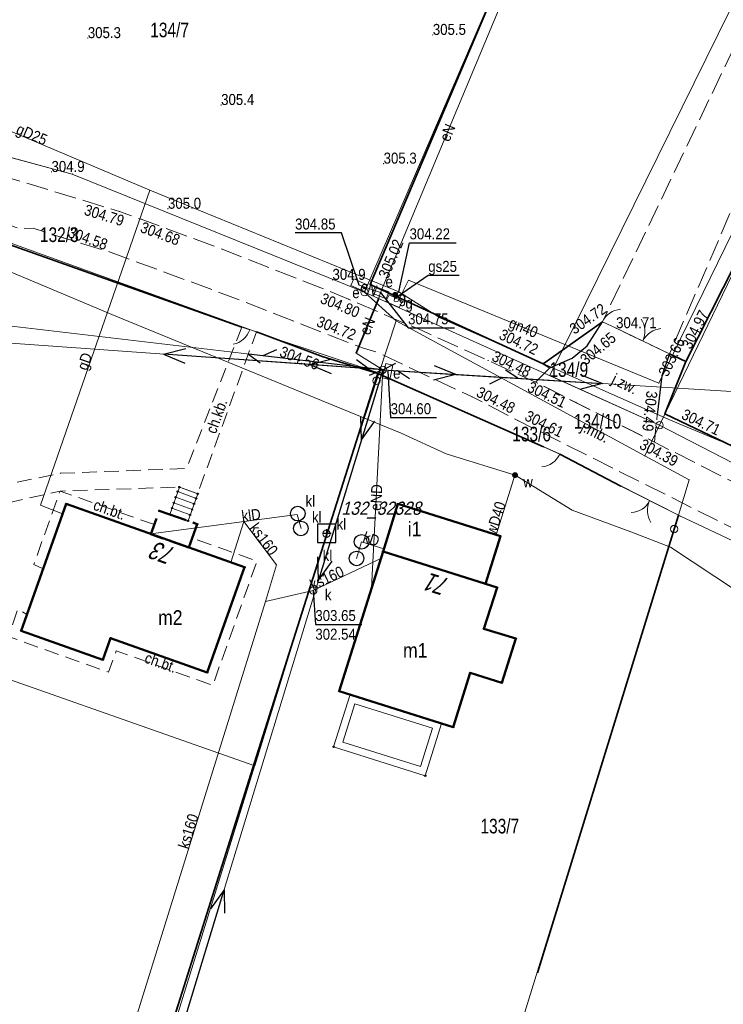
# Model space of a CAD drawing. Header units: metres. Extents: x 7423100 to 7429434, y 5527887 to 5533362.
# Tile 11 of 40: x 7426993 to 7427041, y 5531310 to 5531377. Entities that reach past the tile are written whole.
import ezdxf
from ezdxf.enums import TextEntityAlignment as Align

# ---------------------------------------------------------------- set-up
doc = ezdxf.new("R2010")
doc.units = ezdxf.units.M
doc.header["$MEASUREMENT"] = 0
for name, pattern in [('1.0_0.5', [1.5, 1, -0.5]), ('1.5_0.5', [2, 1.5, -0.5]), ('2.0_0.5', [2.5, 2, -0.5]), ('219-500', [0]), ('otob_500', [0]), ('otof_500', [0]), ('suep_nn_500', [0]), ('sutp_500', [0])]:
    doc.linetypes.add(name, pattern=pattern)
doc.layers.get('0').update_dxf_attribs({"color": 2, "linetype": 'CONTINUOUS', "lineweight": 5})
for name, color, linetype in [('202-punkt graniczny', 7, 'CONTINUOUS'), ('203-punkt graniczny', 7, 'CONTINUOUS'), ('211-numer działki ewidencyjnej', 7, 'CONTINUOUS'), ('217-kontur klasyfikacyjny', 7, 'CONTINUOUS'), ('218-kontur użytku gruntowego', 7, 'CONTINUOUS'), ('219-działka ewidencyjna', 7, 'CONTINUOUS'), ('238-Punkt adresowy budynku', 7, 'CONTINUOUS'), ('312-budynek ewidencyjny', 7, 'CONTINUOUS'), ('312-oznaczenie budynku ewidencyjnego-Atr117', 7, 'CONTINUOUS'), ('352-schody', 7, 'CONTINUOUS'), ('354-Taras weranda', 7, 'CONTINUOUS'), ('blok - nawis', 7, 'CONTINUOUS'), ('brama', 7, 'CONTINUOUS'), ('chodnik', 7, 'CONTINUOUS'), ('chodnik-Atr17', 7, 'CONTINUOUS'), ('furtka', 7, 'CONTINUOUS'), ('gazowe urządzenie techniczne', 7, 'CONTINUOUS'), ('gazowe urządzenie techniczne-Atr17', 7, 'CONTINUOUS'), ('jezdnia', 7, 'CONTINUOUS'), ('jezdnia-Atr17', 7, 'CONTINUOUS'), ('krawężnik', 7, 'CONTINUOUS'), ('obszar utwardzony', 7, 'CONTINUOUS'), ('obudowa ochronna przewodu', 7, 'CONTINUOUS'), ('ogrodzenie trwałe', 7, 'CONTINUOUS'), ('osadnik  szambo', 7, 'CONTINUOUS'), ('osadnik  szambo-Atr17', 7, 'CONTINUOUS'), ('pikieta naturalna', 7, 'CONTINUOUS'), ('pikieta naturalna-Atr2', 7, 'CONTINUOUS'), ('pikieta sztuczna', 7, 'CONTINUOUS'), ('pikieta sztuczna-Atr2', 7, 'CONTINUOUS'), ('przewód elektroenergetyczny niskiego napięcia', 7, 'CONTINUOUS'), ('przewód elektroenergetyczny podziemny', 7, 'CONTINUOUS'), ('przewód elektroenergetyczny podziemny-Atr1', 7, 'CONTINUOUS'), ('przewód gazowy', 7, 'CONTINUOUS'), ('przewód gazowy-Atr1', 7, 'CONTINUOUS'), ('przewód kanalizacyjny', 7, 'CONTINUOUS'), ('przewód kanalizacyjny-Atr1', 7, 'CONTINUOUS'), ('przewód telekomunikacyjny napowietrzny', 7, 'CONTINUOUS'), ('przewód wodociągowy', 7, 'CONTINUOUS'), ('przewód wodociągowy-Atr1', 7, 'CONTINUOUS'), ('Punkt budynku', 7, 'CONTINUOUS'), ('rzedna', 7, 'CONTINUOUS'), ('rzedna-Atr2', 7, 'CONTINUOUS'), ('rzedna-Atr3', 7, 'CONTINUOUS'), ('studnia kanalizacyjna', 7, 'CONTINUOUS'), ('studnia kanalizacyjna-Atr17', 7, 'CONTINUOUS'), ('szafa elektroenergetyczna lub kontener', 7, 'CONTINUOUS'), ('szafa elektroenergetyczna lub kontener-Atr17', 7, 'CONTINUOUS'), ('szafa gazowa lub kontener', 7, 'CONTINUOUS'), ('szafa gazowa lub kontener-Atr17', 7, 'CONTINUOUS'), ('Szczegółowa osnowa geodezyjna pozioma', 7, 'CONTINUOUS'), ('Szczegółowa osnowa geodezyjna pozioma-Atr103', 7, 'CONTINUOUS'), ('słup przewodów napowietrznych', 7, 'CONTINUOUS'), ('zasuwa lub zawór', 7, 'CONTINUOUS'), ('zasuwa lub zawór-Atr17', 7, 'CONTINUOUS')]:
    doc.layers.add(name, color=color, linetype=linetype)
doc.styles.get("Standard").update_dxf_attribs({"font": 'Working1250.shx', "width": 0.75})
doc.linetypes.add('902-500', pattern='A,3.75,0,[1,ksztalty.shx,S=0.5,R=0,X=0,Y=0],3.75', length=7.5)

# ---------------------------------------------------------------- blocks, each defined once
blk = doc.blocks.new('PUNKTBUD')
at = {"color": 0}
blk.add_circle((0, 0), 0.045, dxfattribs=at)
blk = doc.blocks.new('202')
at = {"color": 0, "linetype": 'Continuous', "lineweight": 0}
blk.add_circle((0, 0), 0.25, dxfattribs=at)
blk = doc.blocks.new('203')
at = {"linetype": 'Continuous', "lineweight": 0}
h = blk.add_hatch(color=0, dxfattribs=at)
edge = h.paths.add_edge_path()
edge.add_arc((0, 0), 0.045, 0, 360)
blk = doc.blocks.new('PW01')
at = {"linetype": 'Continuous', "lineweight": 13}
h = blk.add_hatch(color=0, dxfattribs=at)
edge = h.paths.add_edge_path()
edge.add_arc((0, 0), 0.045, 0, 360)
blk = doc.blocks.new('OK04')
at = {"color": 0, "linetype": 'Continuous', "lineweight": 0}
blk.add_arc((1.5, 0.001), 1.5, 120, 180, dxfattribs=at)
blk = doc.blocks.new('US18')
at = {"color": 0, "linetype": 'Continuous', "lineweight": 13}
for p, q in [((-0.5, -0.25), (-0.5, 0.25)), ((-0.5, 0.25), (0.5, 0.25)), ((0.5, -0.25), (0.5, 0.25)), ((-0.5, -0.25), (0.5, -0.25))]:
    blk.add_line(p, q, dxfattribs=at)
blk = doc.blocks.new('US20')
at = {"color": 0, "linetype": 'Continuous', "lineweight": 13}
for p, q in [((-0.5, -0.25), (-0.5, 0.25)), ((-0.5, 0.25), (0.5, 0.25)), ((0.5, -0.25), (0.5, 0.25)), ((-0.5, -0.25), (0.5, -0.25))]:
    blk.add_line(p, q, dxfattribs=at)
blk = doc.blocks.new('US25')
at = {"linetype": 'Continuous', "lineweight": 0}
h = blk.add_hatch(color=0, dxfattribs=at)
edge = h.paths.add_edge_path()
edge.add_arc((0, 0), 0.2, 0, 360)
blk = doc.blocks.new('SUEP1')
at = {"color": 0, "linetype": 'Continuous'}
for p, q in [((0, 0), (5, 0)), ((5, 0), (3.5, 0.5)), ((5, 0), (3.5, -0.5)), ((5, 0), (15, 0)), ((15, 0), (13.5, 0.5)), ((15, 0), (13.5, -0.5))]:
    blk.add_line(p, q, dxfattribs=at)
blk = doc.blocks.new('SUKM')
at = {"color": 0, "linetype": 'Continuous'}
blk.add_circle((0, 0), 0.5, dxfattribs=at)
blk = doc.blocks.new('US15')
at = {"color": 0, "linetype": 'Continuous', "lineweight": 13}
blk.add_circle((0, 0), 0.25, dxfattribs=at)
blk = doc.blocks.new('OK02')
at = {"color": 0, "linetype": 'Continuous', "lineweight": 0}
for centre, start, end in [((-1.5, 0), 0, 60), ((1.5, 0), 120, 180)]:
    blk.add_arc(centre, 1.5, start, end, dxfattribs=at)
blk = doc.blocks.new('SUTP')
at = {"color": 0, "linetype": 'Continuous'}
for p, q in [((0, 0), (0.866, 0.5)), ((0, 0), (9.232, 0)), ((1.866, -0.5), (1, 0)), ((7.366, -0.5), (8.232, 0)), ((9.232, 0), (8.366, 0.5))]:
    blk.add_line(p, q, dxfattribs=at)
blk = doc.blocks.new('OSSP')
at = {"color": 0}
for p, q in [((-0.626, 0.625), (-0.626, -0.625)), ((-0.626, 0.625), (-0.626, -0.625)), ((0.624, 0.625), (-0.626, 0.625)), ((0.624, 0.625), (-0.626, 0.625)), ((0.3, 0), (-0.3, 0)), ((0.3, 0), (-0.3, 0)), ((0, -0.3), (0, 0.3)), ((0, -0.3), (0, 0.3)), ((0.624, -0.625), (0.624, 0.625)), ((0.624, -0.625), (0.624, 0.625)), ((-0.626, -0.625), (0.624, -0.625)), ((-0.626, -0.625), (0.624, -0.625))]:
    blk.add_line(p, q, dxfattribs=at)

msp = doc.modelspace()

# ---------------------------------------------------------------- linework, layer by layer
at = {"layer": '217-kontur klasyfikacyjny', "color": 92, "linetype": 'Continuous', "lineweight": 18, "flags": 128}
for points in [[(7427060.67, 5531398.56), (7427036.96, 5531349.51)], [(7427029.46, 5531352.89), (7427046.68, 5531387.83)], [(7427036.96, 5531349.51), (7427029.46, 5531352.89)]]:
    msp.add_lwpolyline(points, dxfattribs=at)
at = {"layer": '218-kontur użytku gruntowego', "color": 3, "linetype": 'Continuous', "lineweight": 18, "flags": 128}
for points in [[(7427036.96, 5531349.51), (7427060.67, 5531398.56)], [(7427060.67, 5531398.56), (7427036.96, 5531349.51)], [(7427046.68, 5531387.83), (7427029.46, 5531352.89)], [(7427029.46, 5531352.89), (7427046.68, 5531387.83)], [(7426996.87, 5531366.64), (7426989.08, 5531368.74)], [(7426989.08, 5531368.74), (7426996.87, 5531366.64)], [(7427016.82, 5531358.58), (7426996.87, 5531366.64)], [(7426996.87, 5531366.64), (7427016.82, 5531358.58)], [(7427018.97, 5531356.62), (7427016.82, 5531358.58)], [(7427016.82, 5531358.58), (7427018.97, 5531356.62)], [(7427017.79, 5531353.04), (7427018.97, 5531356.62)], [(7427018.97, 5531356.62), (7427017.79, 5531353.04)], [(7427017.63, 5531352.54), (7427017.79, 5531353.04)], [(7427017.79, 5531353.04), (7427017.63, 5531352.54)], [(7427014.22, 5531342.1), (7427017.63, 5531352.54)], [(7427017.63, 5531352.54), (7427014.22, 5531342.1)], [(7427029.46, 5531352.89), (7427036.96, 5531349.51)], [(7427036.96, 5531349.51), (7427029.46, 5531352.89)], [(7427009.32, 5531326.27), (7427014.22, 5531342.1)], [(7427014.22, 5531342.1), (7427009.32, 5531326.27)], [(7426986.04, 5531334.44), (7427009.32, 5531326.27)], [(7427009.32, 5531326.27), (7426986.04, 5531334.44)]]:
    msp.add_lwpolyline(points, dxfattribs=at)
at = {"layer": '219-działka ewidencyjna', "color": 7, "linetype": '219-500', "lineweight": 18, "flags": 128}
for points in [[(7427036.96, 5531349.51), (7427074.59, 5531427.35)], [(7427016.82, 5531358.58), (7427034.29, 5531399.12)], [(7426978.63, 5531371.56), (7426996.87, 5531366.64)], [(7426972.26, 5531369.28), (7427010.48, 5531355.48)], [(7426996.87, 5531366.64), (7427016.82, 5531358.58)], [(7427036.96, 5531349.51), (7427016.82, 5531358.58)], [(7427018.97, 5531356.62), (7427016.82, 5531358.58)], [(7427017.79, 5531353.04), (7427018.97, 5531356.62)], [(7427018.97, 5531356.62), (7427035.95, 5531347.41)], [(7427010.48, 5531355.48), (7427017.57, 5531353.14)], [(7427017.57, 5531353.14), (7427017.79, 5531353.04)], [(7427017.79, 5531353.04), (7427017.63, 5531352.54)], [(7427017.79, 5531353.04), (7427030.28, 5531347.47)], [(7427017.63, 5531352.54), (7427014.22, 5531342.1)], [(7427036.96, 5531349.51), (7427035.95, 5531347.41)], [(7427036.96, 5531349.51), (7427059.85, 5531337.71)], [(7427030.28, 5531347.47), (7427034.21, 5531345.41)], [(7427035.95, 5531347.41), (7427038.98, 5531345.77)], [(7427038.24, 5531343.37), (7427038.98, 5531345.77)], [(7427034.21, 5531345.41), (7427038.24, 5531343.37)], [(7427038.24, 5531343.37), (7427037.95, 5531342.42)], [(7427038.24, 5531343.37), (7427038.35, 5531343.31)], [(7427038.35, 5531343.31), (7427056.62, 5531334.7)], [(7427023.28, 5531294.96), (7427037.95, 5531342.42)], [(7427002.42, 5531304), (7427014.22, 5531342.1)]]:
    msp.add_lwpolyline(points, dxfattribs=at)
at = {"layer": '312-budynek ewidencyjny', "color": 7, "linetype": 'Continuous', "lineweight": 50, "flags": 128}
for points in [[(7426993.38, 5531335.48), (7426996.45, 5531344.13)], [(7426996.45, 5531344.13), (7427008.63, 5531339.81)], [(7427018.08, 5531340.89), (7427019.1, 5531344.13)], [(7427019.1, 5531344.13), (7427026.1, 5531341.93)], [(7427026.1, 5531341.93), (7427025.08, 5531338.69)], [(7427015.09, 5531331.36), (7427018.08, 5531340.89)], [(7427018.08, 5531340.89), (7427025.08, 5531338.69)], [(7427025.08, 5531338.69), (7427018.08, 5531340.89)], [(7427008.63, 5531339.81), (7427006.08, 5531332.64)], [(7427025.86, 5531338.44), (7427024.97, 5531335.62)], [(7427025.08, 5531338.69), (7427025.86, 5531338.44)], [(7427024.97, 5531335.62), (7427027.14, 5531334.94)], [(7426998.95, 5531333.5), (7426993.38, 5531335.48)], [(7426999.48, 5531334.98), (7426998.95, 5531333.5)], [(7427006.08, 5531332.64), (7426999.48, 5531334.98)], [(7427027.14, 5531334.94), (7427026.19, 5531331.92)], [(7427024.03, 5531332.6), (7427022.87, 5531328.91)], [(7427026.19, 5531331.92), (7427024.03, 5531332.6)], [(7427022.87, 5531328.91), (7427015.09, 5531331.36)]]:
    msp.add_lwpolyline(points, dxfattribs=at)
at = {"layer": '352-schody', "color": 7, "linetype": 'Continuous', "lineweight": 18}
for p, q in [((7427004.18, 5531345.28), (7427003.52, 5531343.42)), ((7427004.07, 5531344.97), (7427005.32, 5531344.51)), ((7427005.43, 5531344.83), (7427004.18, 5531345.28)), ((7427003.93, 5531344.59), (7427005.18, 5531344.13)), ((7427004.77, 5531342.97), (7427005.43, 5531344.83)), ((7427003.67, 5531343.84), (7427004.91, 5531343.38)), ((7427003.8, 5531344.21), (7427005.05, 5531343.75)), ((7427003.52, 5531343.42), (7427004.77, 5531342.97))]:
    msp.add_line(p, q, dxfattribs=at)
at = {"layer": '354-Taras weranda', "color": 0, "lineweight": 18}
for p, q in [((7427014.71, 5531327.56), (7427015.83, 5531331.12)), ((7427015.83, 5531331.12), (7427022.08, 5531329.16)), ((7427015.337, 5531327.887), (7427016.157, 5531330.493)), ((7427016.157, 5531330.493), (7427021.453, 5531328.833)), ((7427022.08, 5531329.16), (7427020.96, 5531325.59)), ((7427021.453, 5531328.833), (7427020.633, 5531326.218)), ((7427020.96, 5531325.59), (7427014.71, 5531327.56)), ((7427020.633, 5531326.218), (7427015.337, 5531327.887))]:
    msp.add_line(p, q, dxfattribs=at)
at = {"layer": 'blok - nawis', "color": 7, "linetype": '2.0_0.5', "lineweight": 50, "flags": 128}
msp.add_lwpolyline([(7427004.83, 5531341.16), (7427005.4, 5531342.75), (7427002.81, 5531343.67), (7427002.24, 5531342.07)], close=True, dxfattribs=at)
at = {"layer": 'brama', "color": 7, "linetype": 'otob_500', "lineweight": 18, "flags": 128}
for points in [[(7427033.99, 5531356.12), (7427037.64, 5531354.37)], [(7427038.24, 5531343.37), (7427034.32, 5531345.35)]]:
    msp.add_lwpolyline(points, dxfattribs=at)
at = {"layer": 'chodnik', "color": 7, "linetype": '1.0_0.5', "lineweight": 18, "flags": 128}
for points in [[(7427008.44, 5531356.2), (7427004.68, 5531346.55), (7426996.06, 5531346.22), (7426989.18, 5531344.8), (7426988.89, 5531344.86), (7426989.29, 5531343.21), (7426989.39, 5531343.52), (7426996.03, 5531345.01), (7427004.18, 5531345.28), (7427005.43, 5531344.83), (7427009.44, 5531355.87)], [(7427002.47, 5531342.72), (7426996.03, 5531345.01), (7426994.25, 5531340.01), (7426994.88, 5531339.71), (7426996.45, 5531344.13), (7427002.24, 5531342.07)], [(7427006.08, 5531332.64), (7426999.48, 5531334.98), (7426998.95, 5531333.5), (7426993.38, 5531335.48), (7426993.77, 5531336.59), (7426993.16, 5531336.95), (7426992.49, 5531335.09), (7426999.35, 5531332.65), (7426999.87, 5531334.11), (7427006.46, 5531331.76), (7427009.48, 5531340.24), (7427005.06, 5531341.8), (7427004.83, 5531341.16), (7427008.63, 5531339.81)]]:
    msp.add_lwpolyline(points, close=True, dxfattribs=at)
at = {"layer": 'furtka', "color": 7, "linetype": 'otof_500', "lineweight": 18, "flags": 128}
for points in [[(7427033.06, 5531356.56), (7427033.99, 5531356.12)], [(7427008.98, 5531356.02), (7427008.44, 5531356.2)], [(7427030.14, 5531347.53), (7427029.04, 5531348.03)]]:
    msp.add_lwpolyline(points, dxfattribs=at)
at = {"layer": 'jezdnia', "color": 7, "linetype": '1.5_0.5', "lineweight": 18, "flags": 128}
for points in [[(7427308.46, 5531660.6), (7427305.81, 5531657.73), (7427302.93, 5531656.31), (7427299.71, 5531655.52), (7427296.34, 5531655.69), (7427293.05, 5531656.35), (7427290.31, 5531657.56), (7427287.69, 5531658.96), (7427284, 5531661.29), (7427279.96, 5531664.33), (7427269.3, 5531673.32), (7427265.41, 5531676.44), (7427260.71, 5531679.7), (7427255.07, 5531681.64), (7427251.2, 5531682.23), (7427249.64, 5531682.09), (7427244.51, 5531681.38), (7427239.63, 5531679.94), (7427233.86, 5531677.38), (7427228.53, 5531674.32), (7427221.66, 5531668.88), (7427217.2, 5531665.35), (7427212.13, 5531659.94), (7427209.28, 5531655.52), (7427206.34, 5531649.12), (7427205.61, 5531647.19), (7427204.61, 5531643.99), (7427204.52, 5531643.2), (7427203.06, 5531635.76), (7427200.8, 5531624.91), (7427199.89, 5531621.07), (7427198.94, 5531617.57), (7427197.98, 5531613.93), (7427196.92, 5531610.17), (7427195.99, 5531607.16), (7427194.93, 5531603.97), (7427194.44, 5531602.83), (7427194.18, 5531602.09), (7427192.76, 5531598.41), (7427187.78, 5531586.91), (7427187.44, 5531586.39), (7427185.94, 5531582.9), (7427180.49, 5531571.11), (7427172.64, 5531553.48), (7427162.39, 5531533.03), (7427157.36, 5531524.38), (7427152.88, 5531516.83), (7427150.15, 5531512.08), (7427147.32, 5531507.03), (7427145.14, 5531502.96), (7427142.63, 5531497.97), (7427140.66, 5531494.08), (7427136.49, 5531485.27), (7427134.2, 5531480.75), (7427130.56, 5531481.5), (7427128.14, 5531481.2), (7427126, 5531476.17), (7427127.51, 5531474.28), (7427128.64, 5531473.55), (7427129.42, 5531472.77), (7427129.92, 5531472.07), (7427130.14, 5531471.38), (7427127.97, 5531466.05), (7427126.21, 5531461.6), (7427124.05, 5531456.42), (7427121.96, 5531451.3), (7427119.93, 5531446.59), (7427115.33, 5531435.8), (7427113.28, 5531431.28), (7427110.58, 5531425.67), (7427108.37, 5531421.14), (7427107.45, 5531419.5), (7427105.8, 5531416.31), (7427103.7, 5531412.43), (7427101.5, 5531408.62), (7427097.66, 5531401.8), (7427096.13, 5531398.9), (7427094.93, 5531396.6), (7427092.97, 5531392.54), (7427089.43, 5531384.88), (7427084.23, 5531373.43), (7427076.28, 5531355.82), (7427070.21, 5531343.5), (7427069.04, 5531341.47), (7427067.17, 5531339.72), (7427063.14, 5531338.16), (7427057.49, 5531338.47), (7427053.68, 5531340.22), (7427048.22, 5531342.47), (7427036.6, 5531348.35), (7427028.49, 5531352.44), (7427025.25, 5531353.92), (7427020.75, 5531355.96), (7427017.88, 5531357.17), (7427015.72, 5531358.1), (7427013.84, 5531358.88), (7427007.22, 5531361.47), (7427001.57, 5531363.55), (7427000.1, 5531364.08), (7426991.21, 5531366.79), (7426984.05, 5531369.03), (7426983, 5531369.38), (7426978.59, 5531371.18), (7426978.01, 5531371.36), (7426976.18, 5531372.48), (7426975.47, 5531372.88), (7426974.41, 5531373.7), (7426972.59, 5531375.63), (7426971.24, 5531378.66), (7426971.39, 5531383.67), (7426972.46, 5531388.05), (7426968.16, 5531383.93), (7426964.82, 5531381.84), (7426962.06, 5531380.9), (7426965.41, 5531378.95), (7426967.9, 5531376.19), (7426968.43, 5531375.45), (7426971.95, 5531371.57), (7426972.57, 5531370.82), (7426973.78, 5531370.41), (7426975.16, 5531369.51), (7426976.86, 5531368.75), (7426979.57, 5531367.58), (7426981.78, 5531366.8), (7426983.19, 5531366.27), (7426988.05, 5531364.76), (7426993.22, 5531362.92), (7426994.19, 5531362.95), (7426996.24, 5531362.29), (7426999.27, 5531361.38), (7427008.56, 5531357.95), (7427014.54, 5531355.6), (7427016.75, 5531354.75), (7427017.66, 5531354.48), (7427024.16, 5531351.44), (7427027.29, 5531349.82), (7427047.27, 5531339.81), (7427052.42, 5531337.41), (7427059.33, 5531334.09), (7427060.78, 5531332.65), (7427066.98, 5531332.41), (7427067.36, 5531334.25), (7427068.54, 5531336.29), (7427070.85, 5531339.16), (7427072.56, 5531341.83), (7427078.96, 5531354.77), (7427080.17, 5531357.72), (7427083.88, 5531365.68), (7427084.83, 5531365.65), (7427085.49, 5531367.25), (7427084.74, 5531367.59), (7427086.78, 5531372.46), (7427091.58, 5531382.95), (7427096.17, 5531392.82), (7427097.61, 5531395.73), (7427098.93, 5531398.28), (7427101.04, 5531402.2), (7427103.16, 5531405.83), (7427104.96, 5531409.1), (7427107.84, 5531414.34), (7427110.24, 5531418.77), (7427112.27, 5531422.76), (7427114.22, 5531426.9), (7427115.87, 5531430.34), (7427118.9, 5531436.92), (7427122.23, 5531444.66), (7427123.9, 5531448.81), (7427126.06, 5531454.05), (7427128.34, 5531459.68), (7427131.51, 5531467.17), (7427134.72, 5531474.84), (7427137.6, 5531481.44), (7427140.37, 5531487.35), (7427143.24, 5531493.32), (7427145.27, 5531497.19), (7427147.92, 5531502.21), (7427151.38, 5531508.48), (7427154.9, 5531514.85), (7427160.26, 5531524), (7427164.47, 5531531.2), (7427175.14, 5531552.44), (7427183.24, 5531570.25), (7427190.06, 5531585.05), (7427192.19, 5531589.83), (7427195.24, 5531597.15), (7427196.6, 5531600.35), (7427197.49, 5531602.72), (7427198.5, 5531605.8), (7427200.52, 5531612.4), (7427201.66, 5531616.49), (7427202.47, 5531619.63), (7427203.46, 5531623.87), (7427204.96, 5531630.81), (7427205.59, 5531634.15), (7427206.39, 5531638.2), (7427207.14, 5531641.77), (7427207.73, 5531644.09), (7427209.75, 5531649.89), (7427212.14, 5531655), (7427215.28, 5531659.5), (7427219.51, 5531663.85), (7427223.35, 5531667.16), (7427226.58, 5531669.64), (7427230.9, 5531672.83), (7427235.96, 5531675.6), (7427241.95, 5531677.81), (7427246.95, 5531679.04), (7427250.9, 5531679.41), (7427254.02, 5531679.12), (7427257.74, 5531678.05), (7427261.75, 5531675.74), (7427268.82, 5531670.12), (7427275.34, 5531664.55), (7427280.67, 5531660.15), (7427286.16, 5531656.53), (7427291.7, 5531653.7), (7427297.22, 5531652.08), (7427301.86, 5531651.95), (7427307.18, 5531653.28), (7427310.17, 5531656.96), (7427311.78, 5531661.05), (7427314.19, 5531667.2), (7427322.25, 5531690.19), (7427336.63, 5531732.23), (7427342.29, 5531749.99), (7427344.96, 5531758.25), (7427347.88, 5531766.63), (7427357.66, 5531792.78), (7427362.71, 5531805.75), (7427359.73, 5531805.92), (7427355.16, 5531794.07), (7427353.4, 5531789.57), (7427350.1, 5531781.01), (7427345.43, 5531768.03), (7427339.13, 5531749.25), (7427332.38, 5531728.45), (7427328.43, 5531716.76), (7427319.66, 5531691.02), (7427311.45, 5531667.98)], [(7427037.64, 5531354.37), (7427033.99, 5531356.12), (7427033.06, 5531356.56), (7427032.01, 5531354.91), (7427031, 5531354.07), (7427029.47, 5531353.42), (7427028.49, 5531352.44), (7427036.6, 5531348.35), (7427036.8, 5531350.2), (7427037.1, 5531352.86)]]:
    msp.add_lwpolyline(points, close=True, dxfattribs=at)
at = {"layer": 'krawężnik', "color": 7, "linetype": 'Continuous', "lineweight": 25, "flags": 128}
for points in [[(7427029, 5531353.7), (7427029.47, 5531353.42), (7427031, 5531354.07), (7427032.01, 5531354.91), (7427033.06, 5531356.56)], [(7427037.64, 5531354.37), (7427037.1, 5531352.86), (7427036.8, 5531350.2)]]:
    msp.add_lwpolyline(points, dxfattribs=at)
at = {"layer": 'obszar utwardzony', "color": 7, "linetype": '1.5_0.5', "lineweight": 18, "flags": 128}
msp.add_lwpolyline([(7427033.06, 5531356.56), (7427033.99, 5531356.12), (7427037.64, 5531354.37), (7427050.86, 5531385.08), (7427053.22, 5531392.94), (7427047.02, 5531395.97), (7427046.05, 5531393.99), (7427047.71, 5531387.07)], close=True, dxfattribs=at)
at = {"layer": 'obudowa ochronna przewodu', "color": 1, "linetype": 'Continuous', "lineweight": 35, "flags": 128}
msp.add_lwpolyline([(7427016.25, 5531354.41), (7427017.8, 5531358.18)], dxfattribs=at)
at = {"layer": 'ogrodzenie trwałe', "color": 7, "linetype": '902-500', "lineweight": 35, "flags": 128}
for points in [[(7427033.06, 5531356.56), (7427029, 5531353.7), (7427017.2, 5531359.1), (7427034.22, 5531399.18)], [(7427070.25, 5531349.83), (7427065.15, 5531339.76), (7427062.63, 5531339.95), (7427060.06, 5531339.41), (7427037.32, 5531350.27), (7427038.75, 5531353.85), (7427045.53, 5531367.22)], [(7426992.24, 5531361.95), (7427008.44, 5531356.2)], [(7427017.72, 5531353.04), (7427014, 5531354.17), (7427009.44, 5531355.87)], [(7427037.64, 5531354.37), (7427038.75, 5531353.85)], [(7427002.27, 5531304.17), (7427009.44, 5531326.93), (7427017.72, 5531353.04), (7427029.04, 5531348.03)], [(7427034.32, 5531345.35), (7427030.14, 5531347.53)], [(7427028.63, 5531312.14), (7427038.24, 5531343.37)]]:
    msp.add_lwpolyline(points, dxfattribs=at)
at = {"layer": 'przewód elektroenergetyczny niskiego napięcia', "color": 1, "linetype": 'suep_nn_500', "lineweight": 18, "flags": 128}
for points in [[(7427018.06, 5531353.28), (7426972.67, 5531356.53)], [(7426972.67, 5531356.53), (7427018.06, 5531353.28)], [(7427002.85, 5531303.45), (7427018.06, 5531353.28)], [(7427057.97, 5531350.81), (7427018.06, 5531353.28)]]:
    msp.add_lwpolyline(points, dxfattribs=at)
at = {"layer": 'przewód elektroenergetyczny podziemny', "color": 1, "linetype": 'Continuous', "lineweight": 18, "flags": 128}
for points in [[(7427048.63, 5531395.16), (7427042.55, 5531383.55), (7427030.25, 5531388.07), (7427017.91, 5531358.55)], [(7427017.91, 5531358.55), (7427017.8, 5531358.18), (7427016.25, 5531354.41), (7427018.06, 5531353.28)], [(7427016.45, 5531359.06), (7427017.91, 5531358.55)], [(7427018.06, 5531353.28), (7427017.3, 5531338.41)]]:
    msp.add_lwpolyline(points, dxfattribs=at)
at = {"layer": 'przewód gazowy', "color": 52, "linetype": 'Continuous', "lineweight": 18, "flags": 128}
for points in [[(7427055.88, 5531398.36), (7427058.37, 5531396.31), (7427053.51, 5531386.34), (7427036.9, 5531352.37), (7427019.82, 5531359.4), (7427019.09, 5531357.94), (7427018.84, 5531357.96)], [(7427135.95, 5531310.23), (7427123.06, 5531316.49), (7427089.14, 5531327.17), (7427066.98, 5531337.61), (7427037.58, 5531349.89), (7427021.97, 5531356.83), (7427019.16, 5531358.61), (7427018.89, 5531358.71), (7427002.16, 5531365.53), (7426975.49, 5531376.82)], [(7427002.16, 5531365.53), (7426994.69, 5531344.04), (7426996.21, 5531343.45)], [(7427019.16, 5531358.61), (7427018.91, 5531358.4), (7427018.84, 5531357.96)]]:
    msp.add_lwpolyline(points, dxfattribs=at)
at = {"layer": 'przewód gazowy-Atr1', "color": 40, "flags": 128}
msp.add_lwpolyline([(7427018.87, 5531358.15), (7427021.17, 5531359.73), (7427023.279, 5531359.73)], dxfattribs=at)
at = {"layer": 'przewód kanalizacyjny', "color": 34, "linetype": 'Continuous', "lineweight": 18, "flags": 128}
for points in [[(7427002.22, 5531342.08), (7427012.22, 5531343.41), (7427012.49, 5531342.45)], [(7427007.69, 5531340.14), (7427008.58, 5531342.93), (7427010.8, 5531339.97), (7427010.06, 5531337.47)], [(7427018.14, 5531341.07), (7427016.62, 5531341.55), (7427016.27, 5531340.41)], [(7427017.93, 5531340.41), (7427013.32, 5531338.22)], [(7426944.57, 5531337.79), (7426942.24, 5531316.93), (7426959.34, 5531313.54), (7426999.39, 5531303.18), (7427010.06, 5531337.47), (7427013.32, 5531338.22)]]:
    msp.add_lwpolyline(points, dxfattribs=at)
at = {"layer": 'przewód telekomunikacyjny napowietrzny', "color": 30, "linetype": 'sutp_500', "lineweight": 18, "flags": 128}
for points in [[(7426971.25, 5531358.78), (7427018.06, 5531353.28)], [(7427018.06, 5531353.28), (7427057.97, 5531350.81)]]:
    msp.add_lwpolyline(points, dxfattribs=at)
at = {"layer": 'przewód wodociągowy', "color": 5, "linetype": 'Continuous', "lineweight": 18, "flags": 128}
for points in [[(7427084.74, 5531302.4), (7427073.47, 5531308.81), (7427068.06, 5531314.21), (7427066.93, 5531322.62), (7427065.64, 5531324.68), (7427054.6, 5531330.43), (7427045.23, 5531336.21), (7427037.7, 5531341.19), (7427035, 5531342.22), (7427030.98, 5531343.7), (7427027.09, 5531346.1), (7427022.38, 5531347.55), (7427019.31, 5531348.96), (7426999.84, 5531356.95), (7426990.25, 5531360.96), (7426976.55, 5531365.74), (7426975.51, 5531366.1), (7426973.87, 5531366.23), (7426972.71, 5531365.56), (7426960.06, 5531373.27), (7426942.29, 5531370.23), (7426934.96, 5531368.42)], [(7427025.81, 5531342.02), (7427027.01, 5531345.86), (7427027.09, 5531346.1)]]:
    msp.add_lwpolyline(points, dxfattribs=at)
at = {"layer": 'rzedna-Atr2', "color": 7, "flags": 128}
for points in [[(7427016.45, 5531359.06), (7427015.25, 5531362.62), (7427012.077, 5531362.62)], [(7427019.16, 5531358.61), (7427019.89, 5531361.95), (7427023.063, 5531361.95)], [(7427017.91, 5531358.55), (7427019.79, 5531356.15), (7427022.963, 5531356.15)], [(7427018.4, 5531353.16), (7427018.6, 5531350.02), (7427021.735, 5531350.02)], [(7427013.32, 5531338.22), (7427013.46, 5531335.91), (7427016.633, 5531335.91)]]:
    msp.add_lwpolyline(points, dxfattribs=at)

# ---------------------------------------------------------------- block references
at = {"layer": '202-punkt graniczny', "color": 7, "linetype": 'Continuous', "lineweight": 18}
for p in [(7427016.82, 5531358.58), (7427017.63, 5531352.54), (7427036.96, 5531349.51), (7427014.22, 5531342.1), (7427037.95, 5531342.42)]:
    msp.add_blockref('202', p, dxfattribs=at)
at = {"layer": '203-punkt graniczny', "color": 7, "linetype": 'Continuous', "lineweight": 18}
for p in [(7426996.87, 5531366.64), (7427018.97, 5531356.62), (7427010.48, 5531355.48), (7427017.57, 5531353.14), (7427017.79, 5531353.04), (7427030.28, 5531347.47), (7427035.95, 5531347.41), (7427038.98, 5531345.77), (7427034.21, 5531345.41), (7427038.24, 5531343.37), (7427038.35, 5531343.31)]:
    msp.add_blockref('203', p, dxfattribs=at)
at = {"layer": 'brama', "color": 7, "linetype": 'Continuous', "lineweight": 18}
for p, rotation in [((7427035.815, 5531355.245), 334.385), ((7427036.28, 5531344.36), 153.202)]:
    msp.add_blockref('OK02', p, dxfattribs=dict(at, rotation=rotation))
at = {"layer": 'furtka', "color": 7, "linetype": 'Continuous', "lineweight": 18}
for p, rotation in [((7427033.06, 5531356.56), 334.6799999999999), ((7427008.98, 5531356.02), 161.565), ((7427030.14, 5531347.53), 155.556)]:
    msp.add_blockref('OK04', p, dxfattribs=dict(at, rotation=rotation))
at = {"layer": 'gazowe urządzenie techniczne', "color": 52, "linetype": 'Continuous', "lineweight": 18}
msp.add_blockref('US25', (7427018.91, 5531358.4), dxfattribs=at)
at = {"layer": 'osadnik  szambo', "color": 34, "linetype": 'Continuous', "lineweight": 18}
for p in [(7427012.26, 5531343.47), (7427012.47, 5531342.46), (7427016.62, 5531341.55), (7427016.27, 5531340.41)]:
    msp.add_blockref('SUKM', p, dxfattribs=at)
at = {"layer": 'pikieta naturalna', "color": 7, "linetype": 'Continuous', "lineweight": 13}
for p in [(7426997.93, 5531375.91), (7427021.48, 5531376.13), (7427007.03, 5531371.35), (7427018.12, 5531367.35), (7426995.45, 5531366.78), (7427003.4, 5531364.27), (7427014.63, 5531359.42)]:
    msp.add_blockref('PW01', p, dxfattribs=at)
at = {"layer": 'pikieta sztuczna', "color": 7, "linetype": 'Continuous', "lineweight": 13}
for p in [(7427000.1, 5531364.08), (7427001.57, 5531363.55), (7426996.24, 5531362.29), (7427017.2, 5531359.1), (7427015.72, 5531358.1), (7427033.06, 5531356.56), (7427033.99, 5531356.12), (7427014.54, 5531355.6), (7427014, 5531354.17), (7427025.25, 5531353.92), (7427029, 5531353.7), (7427031, 5531354.07), (7427038.75, 5531353.85), (7427024.16, 5531351.44), (7427031.25, 5531351.06), (7427027.29, 5531349.82), (7427036.8, 5531350.2), (7427037.32, 5531350.27), (7427036.11, 5531348.48)]:
    msp.add_blockref('PW01', p, dxfattribs=at)
at = {"layer": 'przewód elektroenergetyczny niskiego napięcia', "color": 1, "linetype": 'Continuous', "lineweight": 18}
for p, rotation in [((7427018.06, 5531353.28), 175.905), ((7427018.06, 5531353.28), 356.459), ((7427018.06, 5531353.28), 253.026), ((7427002.85, 5531303.45), 73.02600000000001)]:
    msp.add_blockref('SUEP1', p, dxfattribs=dict(at, rotation=rotation))
at = {"layer": 'przewód telekomunikacyjny napowietrzny', "color": 30, "linetype": 'Continuous', "lineweight": 18}
for rotation in [173.299, 356.459]:
    msp.add_blockref('SUTP', (7427018.06, 5531353.28), dxfattribs=dict(at, rotation=rotation))
at = {"layer": 'Punkt budynku', "color": 5, "linetype": 'Continuous', "lineweight": 18}
for p in [(7427004.07, 5531344.97), (7427004.18, 5531345.28), (7427003.93, 5531344.59), (7427005.32, 5531344.51), (7427005.43, 5531344.83), (7426996.45, 5531344.13), (7427002.81, 5531343.67), (7427003.67, 5531343.84), (7427003.8, 5531344.21), (7427005.05, 5531343.75), (7427005.18, 5531344.13), (7427019.1, 5531344.13), (7427003.52, 5531343.42), (7427004.77, 5531342.97), (7427004.91, 5531343.38), (7427005.4, 5531342.75), (7427002.24, 5531342.07), (7427026.1, 5531341.93), (7427004.83, 5531341.16), (7427018.08, 5531340.89), (7427008.63, 5531339.81), (7427025.08, 5531338.69), (7427025.86, 5531338.44), (7427024.97, 5531335.62), (7426993.38, 5531335.48), (7426999.48, 5531334.98), (7427027.14, 5531334.94), (7426998.95, 5531333.5), (7427006.08, 5531332.64), (7427024.03, 5531332.6), (7427026.19, 5531331.92), (7427015.09, 5531331.36), (7427015.83, 5531331.12), (7427022.08, 5531329.16), (7427022.87, 5531328.91), (7427014.71, 5531327.56), (7427020.96, 5531325.59)]:
    msp.add_blockref('PUNKTBUD', p, dxfattribs=at)
at = {"layer": 'rzedna', "color": 1, "linetype": 'Continuous', "lineweight": 18}
for p in [(7427016.45, 5531359.06), (7427017.91, 5531358.55), (7427018.4, 5531353.16)]:
    msp.add_blockref('PW01', p, dxfattribs=at)
at = {"layer": 'rzedna', "color": 7, "linetype": 'Continuous', "lineweight": 18}
msp.add_blockref('PW01', (7427019.16, 5531358.61), dxfattribs=at)
at = {"layer": 'rzedna', "color": 52, "linetype": 'Continuous', "lineweight": 18}
msp.add_blockref('PW01', (7427036.9, 5531352.37), dxfattribs=at)
at = {"layer": 'rzedna', "color": 34, "linetype": 'Continuous', "lineweight": 18}
msp.add_blockref('PW01', (7427013.32, 5531338.22), dxfattribs=at)
at = {"layer": 'studnia kanalizacyjna', "color": 34, "linetype": 'Continuous', "lineweight": 18}
msp.add_blockref('US15', (7427013.32, 5531338.22), dxfattribs=at)
at = {"layer": 'szafa elektroenergetyczna lub kontener', "color": 1, "linetype": 'Continuous', "lineweight": 18}
for p, rotation in [((7427016.45, 5531359.06), 336.541), ((7427017.91, 5531358.55), 338.477), ((7427018.4, 5531353.16), 257.471)]:
    msp.add_blockref('US18', p, dxfattribs=dict(at, rotation=rotation))
at = {"layer": 'szafa gazowa lub kontener', "color": 52, "linetype": 'Continuous', "lineweight": 18, "rotation": 335.136}
msp.add_blockref('US20', (7427018.84, 5531357.96), dxfattribs=at)
at = {"layer": 'Szczegółowa osnowa geodezyjna pozioma', "color": 7, "linetype": 'Continuous', "lineweight": 18}
msp.add_blockref('OSSP', (7427014.24, 5531342.12), dxfattribs=at)
at = {"layer": 'słup przewodów napowietrznych', "color": 7, "linetype": 'Continuous', "lineweight": 18}
msp.add_blockref('US15', (7427018.06, 5531353.28), dxfattribs=at)
at = {"layer": 'zasuwa lub zawór', "color": 5, "linetype": 'Continuous', "lineweight": 18, "rotation": 72.41}
msp.add_blockref('US25', (7427027.09, 5531346.1), dxfattribs=at)

# ---------------------------------------------------------------- texts
at = {"layer": '211-numer działki ewidencyjnej', "color": 7, "linetype": 'Continuous', "lineweight": 18, "width": 0.79}
for s, p in [('134/7', (7427002.19, 5531376.97)), ('132/3', (7426994.66, 5531363)), ('134/9', (7427029.44, 5531353.8)), ('134/10', (7427031.11, 5531350.27)), ('133/6', (7427026.9, 5531349.4)), ('133/7', (7427024.73, 5531322.65))]:
    msp.add_text(s, height=1, dxfattribs=at).set_placement(p, align=Align.TOP_LEFT)
at = {"layer": '238-Punkt adresowy budynku', "color": 7, "linetype": 'Continuous', "lineweight": 25, "oblique": 15, "width": 0.79}
msp.add_text('73', height=1.25, rotation=160.64, dxfattribs=at).set_placement((7427004.02, 5531341.08))
msp.add_text('71', height=1.25, rotation=162.646, dxfattribs=at).set_placement((7427022.02, 5531339.21), align=Align.CENTER)
at = {"layer": '312-oznaczenie budynku ewidencyjnego-Atr117', "color": 7, "width": 0.9}
for s, p in [('i1', (7427020.23, 5531342.42)), ('m2', (7427003.56, 5531336.38)), ('m1', (7427020.28, 5531334.14))]:
    msp.add_text(s, height=1, dxfattribs=at).set_placement(p, align=Align.MIDDLE_CENTER)
at = {"layer": 'chodnik-Atr17', "color": 7, "width": 0.9}
for s, rotation, p in [('ch.kb.', 70.037, (7427006.66, 5531348.86)), ('ch.bt.', 340.425, (7426998.24, 5531343.76)), ('ch.bt.', 340.374, (7427001.74, 5531333.33))]:
    msp.add_text(s, height=0.75, rotation=rotation, dxfattribs=at).set_placement(p)
at = {"layer": 'gazowe urządzenie techniczne-Atr17', "color": 40, "width": 0.9}
msp.add_text('g', height=0.75, dxfattribs=at).set_placement((7427019.15, 5531357.84))
at = {"layer": 'jezdnia-Atr17', "color": 7, "width": 0.9}
for s, rotation, p in [('j.zw.', 333.237, (7427033.61, 5531352.39)), ('j.mb.', 333.287, (7427031.52, 5531349.15))]:
    msp.add_text(s, height=0.75, rotation=rotation, dxfattribs=at).set_placement(p)
at = {"layer": 'osadnik  szambo-Atr17', "color": 34, "width": 0.9}
for p in [(7427012.79, 5531343.95), (7427013.23, 5531342.85), (7427014.91, 5531342.38), (7427013.96, 5531340.23)]:
    msp.add_text('kl', height=0.75, dxfattribs=at).set_placement(p)
at = {"layer": 'pikieta naturalna-Atr2', "color": 7, "width": 0.9}
for s, p in [('305.3', (7426997.93, 5531375.91)), ('305.5', (7427021.48, 5531376.13)), ('305.4', (7427007.03, 5531371.35)), ('305.3', (7427018.12, 5531367.35)), ('304.9', (7426995.45, 5531366.78)), ('305.0', (7427003.4, 5531364.27)), ('304.9', (7427014.63, 5531359.42))]:
    msp.add_text(s, height=0.75, dxfattribs=at).set_placement(p)
at = {"layer": 'pikieta sztuczna-Atr2', "color": 7, "width": 0.9}
for s, rotation, p in [('304.79', 343.046, (7426997.84, 5531364.59)), ('305.02', 66.991, (7427017.73, 5531359.73)), ('304.80', 337.466, (7427014.02, 5531358.56)), ('304.72', 35.162, (7427030.72, 5531356.28)), ('304.97', 63.11, (7427038.42, 5531354.97)), ('304.72', 338.546, (7427013.75, 5531356.98)), ('304.72', 335.409, (7427026.25, 5531356.1)), ('304.65', 39.75, (7427031.45, 5531354.14)), ('304.56', 339.554, (7427011.22, 5531354.92)), ('304.51', 334.514, (7427028.19, 5531352.52)), ('304.49', 263.565, (7427036.82, 5531351.79)), ('304.61', 333.389, (7427028.02, 5531350.55)), ('304.71', 334.472, (7427038.71, 5531350.65)), ('304.39', 332.038, (7427035.87, 5531348.61))]:
    msp.add_text(s, height=0.75, rotation=rotation, dxfattribs=at).set_placement(p, align=Align.TOP_LEFT)
for s, rotation, p in [('304.68', 339.789, (7427001.45, 5531362.7)), ('304.58', 340.594, (7426996.51, 5531362.36)), ('304.48', 334.271, (7427025.44, 5531353.94)), ('304.48', 333.597, (7427024.38, 5531351.5))]:
    msp.add_text(s, height=0.75, rotation=rotation, dxfattribs=at).set_placement(p)
msp.add_text('304.71', height=0.75, dxfattribs=at).set_placement((7427033.99, 5531356.12))
at = {"layer": 'przewód elektroenergetyczny podziemny-Atr1', "color": 1, "width": 0.9}
for s, rotation, p in [('eN', 67.314, (7427022.25, 5531368.93)), ('eN', -19.255, (7427016.57, 5531359.02)), ('eN', 67.65, (7427016.79, 5531355.73)), ('eND', 87.074, (7427017.57, 5531343.67))]:
    msp.add_text(s, height=0.75, rotation=rotation, dxfattribs=at).set_placement(p, align=Align.MIDDLE_LEFT)
at = {"layer": 'przewód gazowy-Atr1', "color": 40, "width": 0.9}
for s, rotation, p in [('gD25', -23.024, (7426992.97, 5531369.42)), ('gD', 70.744, (7426997.87, 5531353.19))]:
    msp.add_text(s, height=0.75, rotation=rotation, dxfattribs=at).set_placement(p)
msp.add_text('gs25', height=0.75, dxfattribs=at).set_placement((7427021.17, 5531359.738), align=Align.BOTTOM_LEFT)
msp.add_text('gn40', height=0.75, rotation=337.628, dxfattribs=at).set_placement((7427026.74, 5531356.55), align=Align.MIDDLE_LEFT)
at = {"layer": 'przewód kanalizacyjny-Atr1', "color": 34, "width": 0.9}
for s, rotation, p in [('klD', 7.576, (7427008.48, 5531342.91)), ('ks160', 306.87, (7427008.92, 5531342.47)), ('kD', -17.745, (7427016.64, 5531341.54)), ('ks160', 25.41, (7427013.32, 5531338.22)), ('ks160', 72.715, (7427004.79, 5531320.54))]:
    msp.add_text(s, height=0.75, rotation=rotation, dxfattribs=at).set_placement(p)
at = {"layer": 'przewód wodociągowy-Atr1', "color": 5, "width": 0.9}
msp.add_text('wD40', height=0.75, rotation=72.447, dxfattribs=at).set_placement((7427025.78, 5531341.94))
at = {"layer": 'rzedna-Atr2', "color": 1, "width": 0.9}
for s, p in [('304.85', (7427012.077, 5531362.628)), ('304.75', (7427019.79, 5531356.158)), ('304.60', (7427018.6, 5531350.027))]:
    msp.add_text(s, height=0.75, dxfattribs=at).set_placement(p, align=Align.BOTTOM_LEFT)
at = {"layer": 'rzedna-Atr2', "color": 7, "width": 0.9}
msp.add_text('304.22', height=0.75, dxfattribs=at).set_placement((7427019.89, 5531361.958), align=Align.BOTTOM_LEFT)
at = {"layer": 'rzedna-Atr2', "color": 40, "width": 0.9}
msp.add_text('303.66', height=0.75, rotation=63.943, dxfattribs=at).set_placement((7427037.17, 5531352.92), align=Align.MIDDLE_LEFT)
at = {"layer": 'rzedna-Atr2', "color": 34, "width": 0.9}
msp.add_text('303.65', height=0.75, dxfattribs=at).set_placement((7427013.46, 5531335.918), align=Align.BOTTOM_LEFT)
at = {"layer": 'rzedna-Atr3', "color": 34, "width": 0.9}
msp.add_text('302.54', height=0.75, dxfattribs=at).set_placement((7427013.46, 5531334.643), align=Align.BOTTOM_LEFT)
at = {"layer": 'studnia kanalizacyjna-Atr17', "color": 34, "width": 0.9}
msp.add_text('k', height=0.75, dxfattribs=at).set_placement((7427014.11, 5531337.56))
at = {"layer": 'szafa elektroenergetyczna lub kontener-Atr17', "color": 1, "width": 0.9}
for p in [(7427018.25, 5531358.92), (7427015.98, 5531358.17), (7427018.77, 5531352.68)]:
    msp.add_text('e', height=0.75, dxfattribs=at).set_placement(p)
at = {"layer": 'szafa gazowa lub kontener-Atr17', "color": 40, "width": 0.9}
msp.add_text('g', height=0.75, dxfattribs=at).set_placement((7427019.61, 5531357.46))
at = {"layer": 'Szczegółowa osnowa geodezyjna pozioma-Atr103', "color": 7, "oblique": 15, "width": 0.9}
msp.add_text('132_32328', height=0.9, dxfattribs=at).set_placement((7427015.24, 5531343.12), align=Align.BOTTOM_LEFT)
at = {"layer": 'zasuwa lub zawór-Atr17', "color": 5, "width": 0.9}
msp.add_text('w', height=0.75, dxfattribs=at).set_placement((7427027.65, 5531345.26))

doc.saveas('drawing.dxf')
